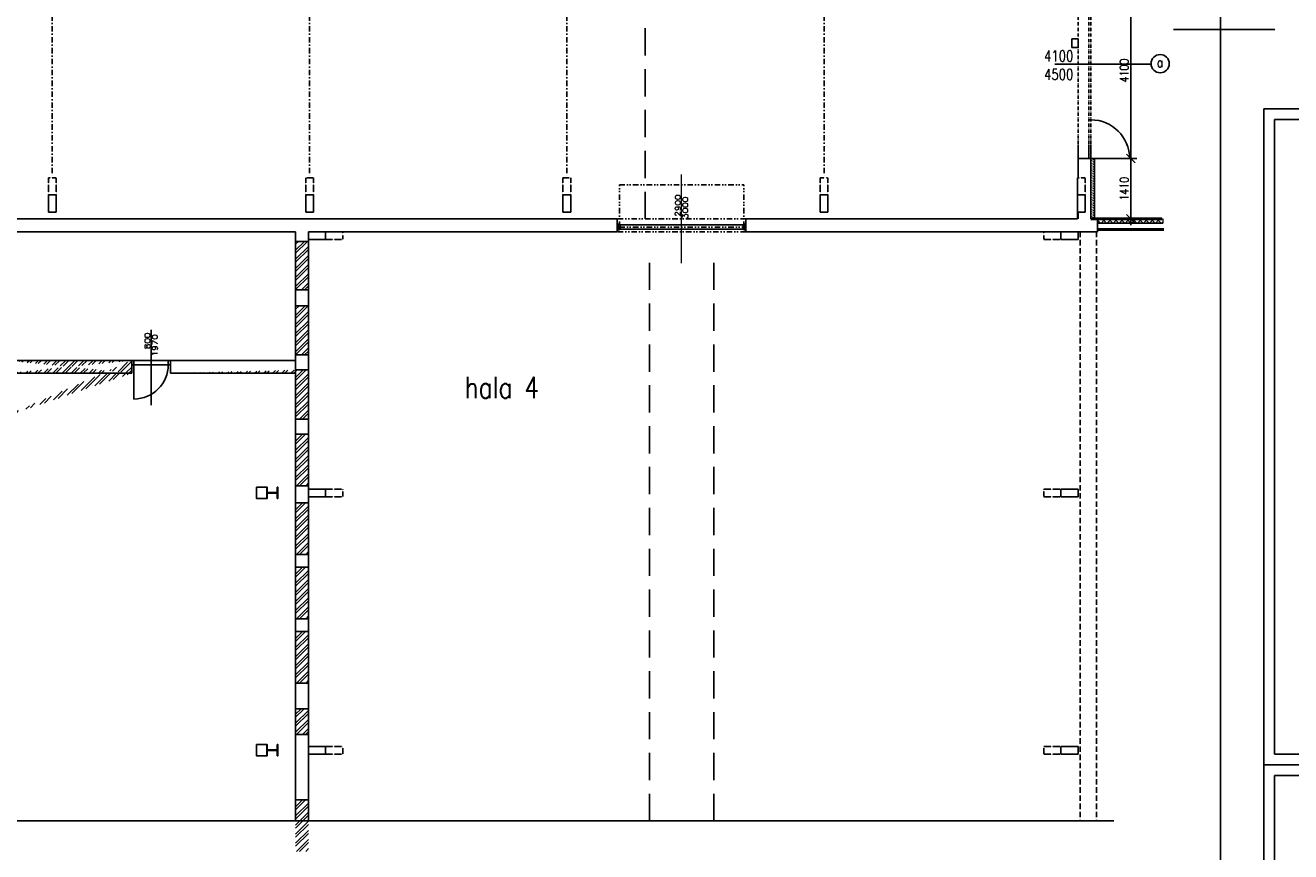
# Model space of a CAD drawing. Header units: millimetres. Extents: x -637441 to -130928, y -380379 to -53767.
# Tile 102 of 193: x -486828 to -457315, y -180043 to -160773. Entities that reach past the tile are written whole.
import ezdxf
from ezdxf.enums import TextEntityAlignment as Align

# ---------------------------------------------------------------- set-up
doc = ezdxf.new("R2010")
doc.units = ezdxf.units.MM
doc.header["$LTSCALE"] = 10
for name, pattern in [('ACAD_ISO03W100', [30, 12, -18]), ('ACAD_ISO12W100', [22, 12, -3, 0.5, -3, 0.5, -3]), ('DASHDOT', [25.4, 12.7, -6.35, 0, -6.35]), ('DASHED', [19.05, 12.7, -6.35]), ('DIVIDE', [31.75, 12.7, -6.35, 0, -6.35, 0, -6.35])]:
    doc.linetypes.add(name, pattern=pattern)
for name, color, linetype in [('CK_LEVEL_1', 7, 'Continuous'), ('CKDVERE_POPIS', 7, 'Continuous'), ('I', 3, 'Continuous'), ('Kóty', 7, 'Continuous'), ('Rozhraní materiálů', 7, 'Continuous'), ('SLABĚ', 7, 'Continuous'), ('STROJE_HALA_I', 7, 'Continuous'), ('STROJE_HALAIV', 7, 'Continuous'), ('Výplně otvorů', 7, 'Continuous'), ('ZDIVO', 6, 'Continuous')]:
    doc.layers.add(name, color=color, linetype=linetype)
for name, color, linetype, lineweight in [('CKDVERE_', 7, 'Continuous', 25), ('CKDVERE_OSY', 1, 'Continuous', 18), ('CKDVERE_PRAH', 7, 'Continuous', 25), ('CKDVERE_ZARUBNE_LISOVANE', 7, 'Continuous', 25), ('CKDVERE_ZARUBNE_RAM', 5, 'Continuous', 50), ('CKKOTY', 7, 'Continuous', 25), ('CKSTENY_NADROVINOU', 7, 'DIVIDE', 25), ('CKSTENY_REZ', 6, 'Continuous', 50), ('CKSTENY_SRAF', 1, 'Continuous', 18), ('CKSYMBOLY', 7, 'Continuous', 25), ('CKTEXTY_MALE', 7, 'Continuous', 25)]:
    doc.layers.add(name, color=color, linetype=linetype, lineweight=lineweight)
doc.styles.get("Standard").update_dxf_attribs({"font": 'simplex.shx', "width": 0.8})
doc.dimstyles.new('Kopie z cadkon', dxfattribs={"dimscale": 100, "dimtxt": 2.5, "dimasz": 2.5, "dimexe": 1.768, "dimexo": 5, "dimgap": 0.666, "dimtad": 1, "dimdec": 0, "dimrnd": 1, "dimdsep": 46, "dimtxsty": 'Standard', "dimblk1": 'OBLIQUE', "dimblk2": 'OBLIQUE', "dimsah": 1, "dimcen": 2, "dimdle": 1.8, "dimazin": 2, "dimtfac": 0.75, "dimtdec": 0, "dimtix": 1, "dimtmove": 2, "dimatfit": 3, "dimfxl": 1, "dimtolj": 1, "dimtzin": 0, "dimarcsym": 0})
pattern_1 = [(45, (-263098.08, -77143.3), (-106.06602, 106.06602), []), (45, (-263027.37, -77143.3), (-106.06602, 106.06602), [])]

# ---------------------------------------------------------------- blocks, each defined once
blk = doc.blocks.new('_OBLIQUE')
at = {"color": 0, "linetype": 'ByBlock'}
blk.add_line((-0.5, -0.5), (0.5, 0.5), dxfattribs=at)
blk = doc.blocks.new('*D1036')
at = {"layer": 'CKKOTY', "color": 0, "lineweight": -2}
for p, q in [((-461044, -159633), (-461044, -164021)), ((-461123, -159777), (-460902, -159777)), ((-461123, -163877), (-460902, -163877))]:
    blk.add_line(p, q, dxfattribs=at)
at = {"layer": 'DEFPOINTS', "color": 0}
for p in [(-461523, -159777), (-461523, -163877), (-461044, -163877)]:
    blk.add_point(p, dxfattribs=at)
at = {"layer": 'CKKOTY', "color": 0, "lineweight": -2, "xscale": 200, "yscale": 200, "zscale": 200}
for p, rotation in [((-461044, -159777), 90), ((-461044, -163877), 270)]:
    blk.add_blockref('_OBLIQUE', p, dxfattribs=dict(at, rotation=rotation))
at = {"layer": 'CKKOTY', "color": 0, "insert": (-461197, -161827), "char_height": 200, "attachment_point": 5, "rotation": 90}
blk.add_mtext('\\A1;4100', dxfattribs=at)
blk = doc.blocks.new('*D1037')
at = {"layer": 'CKKOTY', "color": 0, "lineweight": -2}
for p, q in [((-461044, -163733), (-461044, -165431)), ((-461123, -163877), (-460902, -163877)), ((-461123, -165287), (-460902, -165287))]:
    blk.add_line(p, q, dxfattribs=at)
at = {"layer": 'DEFPOINTS', "color": 0}
for p in [(-461523, -163877), (-461523, -165287), (-461044, -165287)]:
    blk.add_point(p, dxfattribs=at)
at = {"layer": 'CKKOTY', "color": 0, "lineweight": -2, "xscale": 200, "yscale": 200, "zscale": 200}
for p, rotation in [((-461044, -163877), 90), ((-461044, -165287), 270)]:
    blk.add_blockref('_OBLIQUE', p, dxfattribs=dict(at, rotation=rotation))
at = {"layer": 'CKKOTY', "color": 0, "insert": (-461197, -164582), "char_height": 200, "attachment_point": 5, "rotation": 90}
blk.add_mtext('\\A1;1410', dxfattribs=at)

msp = doc.modelspace()

# ---------------------------------------------------------------- hatches: boundary and pattern name
at = {"layer": 'CKSTENY_SRAF'}
h = msp.add_hatch(dxfattribs=at)
h.set_pattern_fill('ZEM_NASYPANA', color=256, scale=20, style=0)
h.set_pattern_definition([(45, (-359566.98, 0), (4e-15, 56.5685425), [20, -60]), (135, (-359524.555, 28.284), (-56.5685425, 4e-15), [20, -60])])
h.paths.add_polyline_path([(-461973.358, -163877.266), (-461893.358, -163877.266), (-461893.358, -165287.266), (-461973.358, -165287.266)])
h = msp.add_hatch(dxfattribs=at)
h.set_pattern_fill('ZDIVO-OBECNE', color=256, scale=50, style=0)
h.set_pattern_definition([(45, (-258833.48, -23418.15), (-106.06602, 106.06602), []), (45, (-258762.77, -23418.15), (-106.06602, 106.06602), [])])
h.paths.add_polyline_path([(-487568.221, -171382.136), (-487268.221, -171382.136), (-487268.221, -172882.136), (-487568.221, -172882.136)])
h.paths.add_polyline_path([(-487568.221, -174382.136), (-487268.221, -174382.136), (-487268.221, -175882.136), (-487568.221, -175882.136)])
h.paths.add_polyline_path([(-487568.221, -177382.136), (-487268.221, -177382.136), (-487268.221, -179882.136), (-487568.221, -179882.136)])
edge = h.paths.add_edge_path()
edge.add_line((-487268.221, -165587.266), (-487568.221, -165587.266))
edge.add_line((-487568.221, -165587.266), (-487568.221, -169882.136))
edge.add_line((-487268.221, -165587.266), (-487268.221, -168585.729))
edge.add_line((-487268.221, -168886.109), (-487268.221, -169882.136))
edge.add_line((-484343.32, -168585.932), (-487268.221, -168585.729))
edge.add_line((-484343.341, -168885.429), (-487268.221, -168886.109))
edge.add_line((-487568.221, -169882.136), (-487268.221, -169882.136))
edge.add_line((-484343.341, -168885.932), (-484343.32, -168585.932))
h = msp.add_hatch(dxfattribs=at)
h.set_pattern_fill('ZDIVO-OBECNE', color=256, scale=50, style=0)
h.set_pattern_definition(pattern_1)
h.paths.add_polyline_path([(-480523.358, -165810.136), (-480223.358, -165810.136), (-480223.358, -166940.136), (-480523.358, -166940.136)])
h = msp.add_hatch(dxfattribs=at)
h.set_pattern_fill('ZDIVO-OBECNE', color=256, scale=50, style=0)
h.set_pattern_definition([(45, (-263098.08, -78663.3), (-106.06602, 106.06602), []), (45, (-263027.37, -78663.3), (-106.06602, 106.06602), [])])
h.paths.add_polyline_path([(-480523.358, -167330.136), (-480223.358, -167330.136), (-480223.358, -168460.136), (-480523.358, -168460.136)])
h = msp.add_hatch(dxfattribs=at)
h.set_pattern_fill('ZDIVO-OBECNE', color=256, scale=50, style=0)
h.set_pattern_definition(pattern_1)
edge = h.paths.add_edge_path()
edge.add_line((-480523.358, -168586.198), (-483443.32, -168585.995))
edge.add_line((-483443.341, -168886.057), (-480523.358, -168886.057))
edge.add_line((-480523.358, -168810.136), (-480523.343, -168586.198))
edge.add_line((-480523.358, -168886.057), (-480523.358, -168810.136))
edge.add_line((-483443.341, -168885.995), (-483443.32, -168585.991))
h = msp.add_hatch(dxfattribs=at)
h.set_pattern_fill('ZDIVO-OBECNE', color=256, scale=50, style=0)
h.set_pattern_definition(pattern_1)
h.paths.add_polyline_path([(-480223.358, -168810.136), (-480523.358, -168810.136), (-480523.358, -169960.136), (-480223.358, -169960.136)])
h = msp.add_hatch(dxfattribs=at)
h.set_pattern_fill('ZDIVO-OBECNE', color=256, scale=50, style=0)
h.set_pattern_definition(pattern_1)
h.paths.add_polyline_path([(-480523.358, -170310.136), (-480223.358, -170310.136), (-480223.358, -171510.136), (-480523.358, -171510.136)])
h = msp.add_hatch(dxfattribs=at)
h.set_pattern_fill('ZDIVO-OBECNE', color=256, scale=50, style=0)
h.set_pattern_definition([(45, (-263098.08, -78743.3), (-106.06602, 106.06602), []), (45, (-263027.37, -78743.3), (-106.06602, 106.06602), [])])
h.paths.add_polyline_path([(-480523.358, -171910.136), (-480223.358, -171910.136), (-480223.358, -173110.136), (-480523.358, -173110.136)])
h = msp.add_hatch(dxfattribs=at)
h.set_pattern_fill('ZDIVO-OBECNE', color=256, scale=50, style=0)
h.set_pattern_definition([(45, (-263098.08, -80243.3), (-106.06602, 106.06602), []), (45, (-263027.37, -80243.3), (-106.06602, 106.06602), [])])
h.paths.add_polyline_path([(-480523.358, -173410.136), (-480223.358, -173410.136), (-480223.358, -174610.136), (-480523.358, -174610.136)])
h = msp.add_hatch(dxfattribs=at)
h.set_pattern_fill('ZDIVO-OBECNE', color=256, scale=50, style=0)
h.set_pattern_definition([(45, (-263098.08, -81743.3), (-106.06602, 106.06602), []), (45, (-263027.37, -81743.3), (-106.06602, 106.06602), [])])
h.paths.add_polyline_path([(-480523.358, -174910.136), (-480223.358, -174910.136), (-480223.358, -176110.136), (-480523.358, -176110.136)])
h = msp.add_hatch(dxfattribs=at)
h.set_pattern_fill('ZDIVO-OBECNE', color=256, scale=50, style=0)
h.set_pattern_definition(pattern_1)
h.paths.add_polyline_path([(-480523.358, -176708.767), (-480223.358, -176708.767), (-480223.358, -177308.767), (-480523.358, -177308.767)])
h = msp.add_hatch(dxfattribs=at)
h.set_pattern_fill('ZDIVO-OBECNE', color=256, scale=50, style=0)
h.set_pattern_definition([(45, (-263098.08, -85670.03), (-106.06602, 106.06602), []), (45, (-263027.37, -85670.03), (-106.06602, 106.06602), [])])
h.paths.add_polyline_path([(-480523.358, -178836.874), (-480223.358, -178836.874), (-480223.358, -180036.874), (-480523.358, -180036.874)])

# ---------------------------------------------------------------- linework, layer by layer
at = {"layer": 'CK_LEVEL_1', "color": 6, "linetype": 'Continuous'}
for p, q in [((-470023.358, -165287.266), (-462288.358, -165287.266)), ((-481113.894, -165587.266), (-480523.358, -165587.266)), ((-481113.894, -165587.266), (-480523.358, -165587.266)), ((-480523.358, -165587.266), (-480523.358, -179327.266)), ((-480223.358, -165587.266), (-479823.358, -165587.266)), ((-480223.358, -165587.266), (-479823.358, -165587.266)), ((-480223.358, -165587.266), (-480223.358, -179327.266)), ((-479823.358, -165587.266), (-479423.358, -165587.266)), ((-479823.358, -165587.266), (-479423.358, -165587.266)), ((-470023.358, -165587.266), (-462223.358, -165587.266)), ((-484343.32, -168585.932), (-487268.221, -168585.729)), ((-484343.341, -168885.932), (-484343.32, -168585.932)), ((-483443.341, -168885.995), (-483443.32, -168585.991)), ((-480523.358, -168586.198), (-483443.32, -168585.995)), ((-484343.341, -168885.429), (-487268.221, -168886.109)), ((-483443.341, -168886.057), (-480523.358, -168886.057))]:
    msp.add_line(p, q, dxfattribs=at)
at = {"layer": 'CK_LEVEL_1', "color": 7, "linetype": 'Continuous'}
for p, q in [((-483443.327, -168686.995), (-484343.327, -168686.932)), ((-483443.32, -168585.995), (-484343.32, -168585.932)), ((-484293.32, -168585.936), (-484293.382, -169486.936)), ((-483493.327, -168686.991), (-483493.32, -168585.991))]:
    msp.add_line(p, q, dxfattribs=at)
msp.add_arc((-484293.327, -168686.936), 800, 269.9960211, 359.9960211, dxfattribs=at)
at = {"layer": 'CKDVERE_', "linetype": 'DIVIDE'}
for p, q in [((-472973.358, -165477.266), (-472973.358, -164492.266)), ((-472973.358, -164492.266), (-470073.358, -164492.266)), ((-470073.358, -165477.266), (-470073.358, -164492.266)), ((-472973.358, -165477.266), (-470073.358, -165477.266))]:
    msp.add_line(p, q, dxfattribs=at)
at = {"layer": 'CKDVERE_OSY'}
msp.add_line((-471523.358, -166317.866), (-471523.358, -164253.333), dxfattribs=at)
at = {"layer": 'CKDVERE_PRAH'}
for p, q in [((-472973.358, -165427.266), (-470073.358, -165427.266)), ((-472973.358, -165527.266), (-470073.358, -165527.266))]:
    msp.add_line(p, q, dxfattribs=at)
at = {"layer": 'CKDVERE_ZARUBNE_LISOVANE', "linetype": 'DASHDOT'}
for p, q in [((-486198.358, -148087.266), (-486198.358, -164327.266)), ((-480198.358, -148087.266), (-480198.358, -164327.266)), ((-474198.358, -148087.266), (-474198.358, -164327.266)), ((-468198.358, -148087.266), (-468198.358, -164327.266))]:
    msp.add_line(p, q, dxfattribs=at)
at = {"layer": 'CKDVERE_ZARUBNE_RAM'}
for p, q in [((-472973.358, -165427.266), (-473023.358, -165427.266)), ((-473023.358, -165527.266), (-472973.358, -165527.266)), ((-472973.358, -165527.266), (-472973.358, -165427.266)), ((-470073.358, -165527.266), (-470073.358, -165427.266)), ((-470073.358, -165427.266), (-470023.358, -165427.266)), ((-470023.358, -165527.266), (-470073.358, -165527.266))]:
    msp.add_line(p, q, dxfattribs=at)
at = {"layer": 'CKKOTY', "color": 7}
msp.add_line((-457683.081, -160867.738), (-460051.559, -160867.738), dxfattribs=at)
msp.add_lwpolyline([(-542951.964, -131167.738), (-458951.964, -131167.738), (-458951.964, -190567.738), (-542951.964, -190567.738)], close=True, dxfattribs=at)
at = {"layer": 'CKSTENY_NADROVINOU'}
for p, q in [((-470023.358, -165287.266), (-473023.358, -165287.266)), ((-470023.358, -165587.266), (-473023.358, -165587.266))]:
    msp.add_line(p, q, dxfattribs=at)
at = {"layer": 'CKSTENY_REZ'}
msp.add_line((-461973.358, -165287.266), (-460323.358, -165287.266), dxfattribs=at)
at = {"layer": 'CKSTENY_REZ', "color": 7}
msp.add_line((-461823.358, -165537.266), (-460273.358, -165537.266), dxfattribs=at)
msp.add_line((-461823.358, -165537.266), (-460273.358, -165537.266), dxfattribs=at)
at = {"layer": 'CKSTENY_SRAF'}
for p, q in [((-461823.358, -165330.302), (-461780.323, -165287.266)), ((-461748.921, -165387.266), (-461823.358, -165312.829)), ((-461738.901, -165387.266), (-461638.901, -165287.266)), ((-461607.499, -165387.266), (-461707.499, -165287.266)), ((-461597.48, -165387.266), (-461497.48, -165287.266)), ((-461466.078, -165387.266), (-461566.078, -165287.266)), ((-461456.059, -165387.266), (-461356.059, -165287.266)), ((-461324.657, -165387.266), (-461424.657, -165287.266)), ((-461314.637, -165387.266), (-461214.637, -165287.266)), ((-461183.235, -165387.266), (-461283.235, -165287.266)), ((-461173.216, -165387.266), (-461073.216, -165287.266)), ((-461041.814, -165387.266), (-461141.814, -165287.266)), ((-461031.795, -165387.266), (-460931.795, -165287.266)), ((-460900.393, -165387.266), (-461000.393, -165287.266)), ((-460890.373, -165387.266), (-460790.373, -165287.266)), ((-460758.971, -165387.266), (-460858.971, -165287.266)), ((-460748.952, -165387.266), (-460648.952, -165287.266)), ((-460617.55, -165387.266), (-460717.55, -165287.266)), ((-460607.53, -165387.266), (-460507.53, -165287.266)), ((-460476.129, -165387.266), (-460576.129, -165287.266)), ((-460466.109, -165387.266), (-460366.109, -165287.266)), ((-460334.707, -165387.266), (-460434.707, -165287.266)), ((-460324.688, -165387.266), (-460298.358, -165360.937))]:
    msp.add_line(p, q, dxfattribs=at)
at = {"layer": 'CKSTENY_SRAF', "color": 6}
for points in [[(-461973.358, -163877.266), (-461893.358, -163877.266), (-461893.358, -165287.266), (-461973.358, -165287.266)], [(-461823.358, -165287.266), (-460298.358, -165287.266), (-460298.358, -165387.266), (-461823.358, -165387.266)]]:
    msp.add_lwpolyline(points, close=True, dxfattribs=at)
at = {"layer": 'CKSTENY_SRAF'}
msp.add_lwpolyline([(-461973.358, -163877.266), (-461893.358, -163877.266), (-461893.358, -165287.266), (-461973.358, -165287.266)], close=True, dxfattribs=at)
at = {"layer": 'CKSYMBOLY', "color": 7}
msp.add_lwpolyline([(-461440.719, -179327.266), (-492327.777, -179327.266), (-492365.277, -179252.266), (-492440.277, -179402.266), (-492477.777, -179327.266), (-522877.777, -179327.266)], dxfattribs=at)
at = {"layer": 'CKTEXTY_MALE', "color": 6}
msp.add_line((-460298.358, -165387.266), (-461823.358, -165387.266), dxfattribs=at)
at = {"layer": 'CKTEXTY_MALE', "color": 0}
for points in [[(-457941.931, -162716.569), (-446941.931, -162716.569), (-446941.931, -178016.569), (-457941.931, -178016.569)], [(-457691.931, -162966.569), (-447191.931, -162966.569), (-447191.931, -177766.569), (-457691.931, -177766.569)], [(-457941.931, -178016.569), (-446941.931, -178016.569), (-446941.931, -193316.569), (-457941.931, -193316.569)], [(-457691.931, -178266.569), (-447191.931, -178266.569), (-447191.931, -193066.569), (-457691.931, -193066.569)]]:
    msp.add_lwpolyline(points, close=True, dxfattribs=at)
at = {"layer": 'CKTEXTY_MALE'}
msp.add_circle((-460358.653, -161667.501), 212.778, dxfattribs=at)
at = {"layer": 'I'}
for points in [[(-481198.358, -171545.488), (-481198.358, -171805.488), (-481184.358, -171805.488), (-481184.358, -171682.488), (-481068.358, -171682.488)], [(-481198.358, -171805.488), (-481198.358, -171545.488), (-481184.358, -171545.488), (-481184.358, -171668.488), (-481068.358, -171668.488)], [(-480938.358, -171545.488), (-480938.358, -171805.488), (-480952.358, -171805.488), (-480952.358, -171682.488), (-481068.358, -171682.488)], [(-480938.358, -171805.488), (-480938.358, -171545.488), (-480952.358, -171545.488), (-480952.358, -171668.488), (-481068.358, -171668.488)], [(-481198.358, -177545.488), (-481198.358, -177805.488), (-481184.358, -177805.488), (-481184.358, -177682.488), (-481068.358, -177682.488)], [(-481198.358, -177805.488), (-481198.358, -177545.488), (-481184.358, -177545.488), (-481184.358, -177668.488), (-481068.358, -177668.488)], [(-480938.358, -177545.488), (-480938.358, -177805.488), (-480952.358, -177805.488), (-480952.358, -177682.488), (-481068.358, -177682.488)], [(-480938.358, -177805.488), (-480938.358, -177545.488), (-480952.358, -177545.488), (-480952.358, -177668.488), (-481068.358, -177668.488)]]:
    msp.add_lwpolyline(points, dxfattribs=at)
at = {"layer": 'Kóty'}
msp.add_line((-462816.51, -161677.266), (-460563.385, -161677.266), dxfattribs=at)
at = {"layer": 'Kóty', "ltscale": 50}
msp.add_line((-483893.322, -169629.46), (-483893.365, -167876.337), dxfattribs=at)
at = {"layer": 'Rozhraní materiálů'}
msp.add_line((-480523.358, -170007.136), (-480523.358, -170310.136), dxfattribs=at)
at = {"layer": 'SLABĚ', "linetype": 'ACAD_ISO12W100', "ltscale": 0.6}
msp.add_line((-462273.358, -159777.266), (-462273.358, -163877.266), dxfattribs=at)
at = {"layer": 'SLABĚ'}
for p, q in [((-462423.358, -161087.266), (-462273.358, -161087.266)), ((-462423.358, -161087.266), (-462423.358, -161287.266)), ((-462273.358, -161087.266), (-462273.358, -161287.266)), ((-462423.358, -161287.266), (-462273.358, -161287.266)), ((-462273.358, -163559.64), (-462273.358, -163877.266)), ((-462273.358, -163559.64), (-462273.358, -163877.266)), ((-462023.358, -163559.64), (-462023.358, -163877.266)), ((-462023.358, -163559.64), (-462023.358, -163877.266)), ((-461973.358, -163559.64), (-461973.358, -163877.266)), ((-461973.358, -163559.64), (-461973.358, -163877.266)), ((-461973.358, -163877.266), (-461073.358, -163877.266)), ((-486288.358, -164727.266), (-486108.358, -164727.266)), ((-486288.358, -165127.266), (-486288.358, -164727.266)), ((-486108.358, -165127.266), (-486108.358, -164727.266)), ((-480288.358, -164727.266), (-480108.358, -164727.266)), ((-480288.358, -165127.266), (-480288.358, -164727.266)), ((-480288.358, -164727.266), (-480108.358, -164727.266)), ((-480288.358, -165127.266), (-480288.358, -164727.266)), ((-480288.358, -164727.266), (-480108.358, -164727.266)), ((-480288.358, -165127.266), (-480288.358, -164727.266)), ((-480108.358, -165127.266), (-480108.358, -164727.266)), ((-480108.358, -165127.266), (-480108.358, -164727.266)), ((-480108.358, -165127.266), (-480108.358, -164727.266)), ((-474288.358, -165127.266), (-474288.358, -164727.266)), ((-474288.358, -164727.266), (-474108.358, -164727.266)), ((-474288.358, -164727.266), (-474108.358, -164727.266)), ((-474288.358, -165127.266), (-474288.358, -164727.266)), ((-474288.358, -165127.266), (-474288.358, -164727.266)), ((-474288.358, -164727.266), (-474108.358, -164727.266)), ((-474108.358, -165127.266), (-474108.358, -164727.266)), ((-474108.358, -165127.266), (-474108.358, -164727.266)), ((-474108.358, -165127.266), (-474108.358, -164727.266)), ((-468288.358, -164727.266), (-468108.358, -164727.266)), ((-468288.358, -165127.266), (-468288.358, -164727.266)), ((-468288.358, -164727.266), (-468108.358, -164727.266)), ((-468288.358, -165127.266), (-468288.358, -164727.266)), ((-468288.358, -164727.266), (-468108.358, -164727.266)), ((-468288.358, -165127.266), (-468288.358, -164727.266)), ((-468108.358, -165127.266), (-468108.358, -164727.266)), ((-468108.358, -165127.266), (-468108.358, -164727.266)), ((-468108.358, -165127.266), (-468108.358, -164727.266)), ((-462288.358, -164727.266), (-462108.358, -164727.266)), ((-462108.358, -165127.266), (-462108.358, -164727.266)), ((-486288.358, -165127.266), (-486108.358, -165127.266)), ((-480288.358, -165127.266), (-480108.358, -165127.266)), ((-480288.358, -165127.266), (-480108.358, -165127.266)), ((-480288.358, -165127.266), (-480108.358, -165127.266)), ((-474288.358, -165127.266), (-474108.358, -165127.266)), ((-474288.358, -165127.266), (-474108.358, -165127.266)), ((-474288.358, -165127.266), (-474108.358, -165127.266)), ((-468288.358, -165127.266), (-468108.358, -165127.266)), ((-468288.358, -165127.266), (-468108.358, -165127.266)), ((-468288.358, -165127.266), (-468108.358, -165127.266)), ((-462288.358, -165127.266), (-462108.358, -165127.266)), ((-462288.358, -165127.266), (-462108.358, -165127.266)), ((-462288.358, -165127.266), (-462108.358, -165127.266)), ((-480523.358, -165790.136), (-480523.358, -166940.136)), ((-480223.358, -165767.266), (-479823.358, -165767.266)), ((-480223.358, -165767.266), (-479823.358, -165767.266)), ((-480223.358, -165790.136), (-480223.358, -166940.136)), ((-479823.358, -165587.266), (-479823.358, -165767.266)), ((-462673.358, -165587.266), (-462673.358, -165767.266)), ((-462273.358, -165767.266), (-462673.358, -165767.266)), ((-462273.358, -165767.266), (-462673.358, -165767.266)), ((-462273.358, -165587.266), (-462273.358, -165767.266)), ((-480523.358, -167310.136), (-480523.358, -168460.136)), ((-480223.358, -167310.136), (-480223.358, -168460.136)), ((-480523.358, -168810.136), (-480523.358, -169960.136)), ((-480223.358, -168810.136), (-480223.358, -169960.136)), ((-480623.358, -169960.136), (-480623.358, -169960.136)), ((-480223.358, -170207.136), (-480223.358, -170107.136)), ((-480523.358, -170310.136), (-480523.358, -171510.136)), ((-480223.358, -170307.136), (-480223.358, -171510.136)), ((-480223.358, -171587.266), (-479823.358, -171587.266)), ((-479823.358, -171587.266), (-479823.358, -171767.266)), ((-462273.358, -171587.266), (-462673.358, -171587.266)), ((-462673.358, -171587.266), (-462673.358, -171767.266)), ((-462273.358, -171587.266), (-462273.358, -171767.266)), ((-480523.358, -171910.136), (-480523.358, -173110.136)), ((-480223.358, -171767.266), (-479823.358, -171767.266)), ((-480223.358, -171910.136), (-480223.358, -173110.136)), ((-462273.358, -171767.266), (-462673.358, -171767.266)), ((-480523.358, -173410.136), (-480523.358, -174610.136)), ((-480223.358, -173410.136), (-480223.358, -174610.136)), ((-480523.358, -174910.136), (-480523.358, -176110.136)), ((-480223.358, -174910.136), (-480223.358, -176110.136)), ((-480523.358, -176708.767), (-480523.358, -177308.767)), ((-480223.358, -176708.767), (-480223.358, -177308.767)), ((-480223.358, -177587.266), (-479823.358, -177587.266)), ((-479823.358, -177587.266), (-479823.358, -177767.266)), ((-462273.358, -177587.266), (-462673.358, -177587.266)), ((-462673.358, -177587.266), (-462673.358, -177767.266)), ((-462273.358, -177587.266), (-462273.358, -177767.266)), ((-480223.358, -177767.266), (-479823.358, -177767.266)), ((-462273.358, -177767.266), (-462673.358, -177767.266)), ((-480523.358, -178836.874), (-480523.358, -179327.266)), ((-480223.358, -178837.266), (-480223.358, -178640.864)), ((-480223.358, -178837.266), (-480223.358, -179327.266))]:
    msp.add_line(p, q, dxfattribs=at)
at = {"layer": 'SLABĚ', "linetype": 'ACAD_ISO03W100', "ltscale": 0.05}
for p, q in [((-486288.358, -164327.266), (-486108.358, -164327.266)), ((-486288.358, -164727.266), (-486288.358, -164327.266)), ((-486108.358, -164727.266), (-486108.358, -164327.266)), ((-480288.358, -164327.266), (-480108.358, -164327.266)), ((-480288.358, -164727.266), (-480288.358, -164327.266)), ((-480288.358, -164727.266), (-480288.358, -164327.266)), ((-480288.358, -164327.266), (-480108.358, -164327.266)), ((-480288.358, -164327.266), (-480108.358, -164327.266)), ((-480288.358, -164727.266), (-480288.358, -164327.266)), ((-480108.358, -164727.266), (-480108.358, -164327.266)), ((-480108.358, -164727.266), (-480108.358, -164327.266)), ((-480108.358, -164727.266), (-480108.358, -164327.266)), ((-474288.358, -164327.266), (-474108.358, -164327.266)), ((-474288.358, -164727.266), (-474288.358, -164327.266)), ((-474288.358, -164727.266), (-474288.358, -164327.266)), ((-474288.358, -164327.266), (-474108.358, -164327.266)), ((-474288.358, -164327.266), (-474108.358, -164327.266)), ((-474288.358, -164727.266), (-474288.358, -164327.266)), ((-474108.358, -164727.266), (-474108.358, -164327.266)), ((-474108.358, -164727.266), (-474108.358, -164327.266)), ((-474108.358, -164727.266), (-474108.358, -164327.266)), ((-468288.358, -164327.266), (-468108.358, -164327.266)), ((-468288.358, -164727.266), (-468288.358, -164327.266)), ((-468288.358, -164727.266), (-468288.358, -164327.266)), ((-468288.358, -164327.266), (-468108.358, -164327.266)), ((-468288.358, -164327.266), (-468108.358, -164327.266)), ((-468288.358, -164727.266), (-468288.358, -164327.266)), ((-468108.358, -164727.266), (-468108.358, -164327.266)), ((-468108.358, -164727.266), (-468108.358, -164327.266)), ((-468108.358, -164727.266), (-468108.358, -164327.266)), ((-462288.358, -164327.266), (-462108.358, -164327.266)), ((-462108.358, -164727.266), (-462108.358, -164327.266)), ((-479823.358, -165767.266), (-479423.358, -165767.266)), ((-479823.358, -165767.266), (-479423.358, -165767.266)), ((-479423.358, -165587.266), (-479423.358, -165767.266)), ((-479423.358, -165587.266), (-479423.358, -165767.266)), ((-463073.358, -165587.266), (-463073.358, -165767.266)), ((-463073.358, -165587.266), (-463073.358, -165767.266)), ((-462673.358, -165767.266), (-463073.358, -165767.266)), ((-462673.358, -165767.266), (-463073.358, -165767.266)), ((-479823.358, -171587.266), (-479423.358, -171587.266)), ((-479423.358, -171587.266), (-479423.358, -171767.266)), ((-463073.358, -171587.266), (-463073.358, -171767.266)), ((-462673.358, -171587.266), (-463073.358, -171587.266)), ((-479823.358, -171767.266), (-479423.358, -171767.266)), ((-462673.358, -171767.266), (-463073.358, -171767.266)), ((-479823.358, -177587.266), (-479423.358, -177587.266)), ((-479423.358, -177587.266), (-479423.358, -177767.266)), ((-463073.358, -177587.266), (-463073.358, -177767.266)), ((-462673.358, -177587.266), (-463073.358, -177587.266)), ((-479823.358, -177767.266), (-479423.358, -177767.266)), ((-462673.358, -177767.266), (-463073.358, -177767.266))]:
    msp.add_line(p, q, dxfattribs=at)
at = {"layer": 'SLABĚ'}
for points in [[(-481438.358, -171545.488), (-481198.358, -171545.488), (-481198.358, -171805.488), (-481438.358, -171805.488)], [(-481438.358, -177545.488), (-481198.358, -177545.488), (-481198.358, -177805.488), (-481438.358, -177805.488)]]:
    msp.add_lwpolyline(points, close=True, dxfattribs=at)
at = {"layer": 'STROJE_HALA_I', "color": 7, "linetype": 'DASHED', "ltscale": 5}
msp.add_line((-472373.358, -165287.266), (-472373.358, -147127.266), dxfattribs=at)
at = {"layer": 'STROJE_HALAIV', "color": 7, "linetype": 'DASHED', "ltscale": 5}
for p, q in [((-472273.358, -179327.266), (-472273.358, -165997.502)), ((-470773.358, -179327.266), (-470773.358, -166088.728))]:
    msp.add_line(p, q, dxfattribs=at)
at = {"layer": 'Výplně otvorů', "linetype": 'ACAD_ISO12W100', "lineweight": -3, "ltscale": 0.6}
for p, q in [((-462023.358, -159777.266), (-462023.358, -163877.266)), ((-461973.358, -159777.266), (-461973.358, -163877.266))]:
    msp.add_line(p, q, dxfattribs=at)
at = {"layer": 'Výplně otvorů'}
for p, q in [((-461973.358, -162977.266), (-462023.34, -162978.605)), ((-461973.358, -163877.266), (-461073.358, -163877.266))]:
    msp.add_line(p, q, dxfattribs=at)
msp.add_arc((-461973.358, -163877.266), 900, 0, 90, dxfattribs=at)
at = {"layer": 'ZDIVO'}
for p, q in [((-462273.358, -163877.266), (-461973.358, -163877.266)), ((-462273.358, -163877.266), (-462273.358, -164327.266)), ((-462273.358, -163877.266), (-461973.358, -163877.266)), ((-462273.358, -163877.266), (-462273.358, -164327.266)), ((-462273.358, -163877.266), (-462273.358, -164327.266)), ((-462273.358, -163877.266), (-461973.358, -163877.266)), ((-461973.358, -163877.266), (-461973.358, -165287.266)), ((-461973.358, -163877.266), (-461973.358, -165287.266)), ((-461973.358, -163877.266), (-461973.358, -165287.266)), ((-461893.358, -163877.266), (-461893.358, -165287.266)), ((-462288.358, -164727.266), (-462288.358, -164327.266)), ((-462288.358, -164727.266), (-462288.358, -164327.266)), ((-462288.358, -164727.266), (-462288.358, -164327.266)), ((-462288.358, -164727.266), (-462108.358, -164727.266)), ((-462288.358, -165287.266), (-462288.358, -164727.266)), ((-462288.358, -164727.266), (-462108.358, -164727.266)), ((-462288.358, -165127.266), (-462288.358, -164727.266)), ((-462288.358, -165127.266), (-462288.358, -164727.266)), ((-462273.358, -165127.266), (-462273.358, -165287.266)), ((-462273.358, -165127.266), (-462273.358, -165287.266)), ((-462273.358, -165127.266), (-462273.358, -165287.266)), ((-487568.221, -165287.266), (-476789.593, -165287.266)), ((-481113.894, -165287.266), (-476789.593, -165287.266)), ((-476789.593, -165287.266), (-473023.358, -165287.266)), ((-476789.593, -165287.266), (-473023.358, -165287.266)), ((-473023.358, -165287.266), (-473023.358, -165587.266)), ((-470023.358, -165287.266), (-470023.358, -165587.266)), ((-461823.358, -165587.266), (-461823.358, -165287.266)), ((-487268.221, -165587.266), (-480523.358, -165587.266)), ((-481113.894, -165587.266), (-480523.358, -165587.266)), ((-481113.894, -165587.266), (-480523.358, -165587.266)), ((-480523.358, -165587.266), (-480523.358, -165790.136)), ((-480523.358, -165587.266), (-480523.358, -165810.136)), ((-480223.358, -165587.266), (-473023.358, -165587.266)), ((-480223.358, -165587.266), (-480223.358, -165790.136)), ((-480223.358, -165587.266), (-480223.358, -165767.266)), ((-480223.358, -165587.266), (-479823.358, -165587.266)), ((-480223.358, -165587.266), (-480223.358, -165810.136)), ((-480223.358, -165587.266), (-480223.358, -165767.266)), ((-480223.358, -165587.266), (-479823.358, -165587.266)), ((-479823.358, -165587.266), (-479823.358, -165767.266)), ((-479823.358, -165587.266), (-479423.358, -165587.266)), ((-479823.358, -165587.266), (-479423.358, -165587.266)), ((-470023.358, -165587.266), (-461823.358, -165587.266)), ((-462673.358, -165587.266), (-462673.358, -165767.266)), ((-462273.358, -165587.266), (-462273.358, -165767.266)), ((-462273.358, -165587.266), (-462273.358, -165767.266)), ((-462273.358, -165587.266), (-462273.358, -165767.266)), ((-480523.358, -166940.136), (-480523.358, -167310.136)), ((-480223.358, -166940.136), (-480223.358, -167310.136)), ((-480523.358, -168460.136), (-480523.358, -168810.136)), ((-480223.358, -168460.136), (-480223.358, -168810.136)), ((-480523.358, -169960.136), (-480523.358, -170007.136)), ((-480223.358, -169960.136), (-480223.358, -170107.136)), ((-480223.358, -170207.136), (-480223.358, -170307.136)), ((-480523.358, -171510.136), (-480523.358, -171910.136)), ((-480223.358, -171510.136), (-480223.358, -171627.266)), ((-480223.358, -171587.266), (-480223.358, -171767.266)), ((-480223.358, -171727.266), (-480223.358, -171910.136)), ((-480523.358, -173110.136), (-480523.358, -173410.136)), ((-480223.358, -173110.136), (-480223.358, -173410.136)), ((-480523.358, -174610.136), (-480523.358, -174910.136)), ((-480223.358, -174610.136), (-480223.358, -174910.136)), ((-480523.358, -176110.136), (-480523.358, -176708.767)), ((-480223.358, -176110.136), (-480223.358, -176237.266)), ((-480223.358, -176337.266), (-480223.358, -176708.767)), ((-480523.358, -177308.767), (-480523.358, -178836.874)), ((-480223.358, -177308.767), (-480223.358, -178337.266)), ((-480223.358, -177587.266), (-480223.358, -177767.266))]:
    msp.add_line(p, q, dxfattribs=at)
at = {"layer": 'ZDIVO', "color": 7}
for p, q in [((-480523.358, -165810.136), (-480223.358, -165810.136)), ((-480523.358, -166940.136), (-480223.358, -166940.136)), ((-480523.358, -167310.136), (-480223.358, -167310.136)), ((-480523.358, -168460.136), (-480223.358, -168460.136)), ((-480523.358, -168810.136), (-480223.358, -168810.136)), ((-480523.358, -169960.136), (-480223.358, -169960.136)), ((-480523.358, -170307.136), (-480223.358, -170307.136)), ((-480523.358, -171510.136), (-480223.358, -171510.136)), ((-480523.358, -171910.136), (-480223.358, -171910.136)), ((-480523.358, -173110.136), (-480223.358, -173110.136)), ((-480309.837, -173110.136), (-480223.358, -173110.136)), ((-480523.358, -173410.136), (-480223.358, -173410.136)), ((-480523.358, -174610.136), (-480223.358, -174610.136)), ((-480523.358, -174910.136), (-480223.358, -174910.136)), ((-480523.358, -176110.136), (-480223.358, -176110.136)), ((-480523.358, -176708.767), (-480223.358, -176708.767)), ((-480523.358, -177308.767), (-480223.358, -177308.767)), ((-480523.358, -178836.874), (-480223.358, -178836.874))]:
    msp.add_line(p, q, dxfattribs=at)
at = {"layer": 'ZDIVO', "color": 7, "linetype": 'DASHED'}
for p, q in [((-462223.358, -165587.266), (-462223.358, -179327.266)), ((-461843.358, -165587.266), (-461843.358, -179327.266))]:
    msp.add_line(p, q, dxfattribs=at)

# ---------------------------------------------------------------- texts
at = {"layer": 'CKDVERE_POPIS', "width": 1.2}
for s, p in [(' 2900', (-471548.358, -165027.266)), ('  800', (-483918.365, -168233.823))]:
    msp.add_text(s, height=125, rotation=90, dxfattribs=at).set_placement(p, align=Align.CENTER)
for s, p in [('3000', (-471498.358, -165027.266)), ('1970', (-483868.365, -168233.823))]:
    msp.add_text(s, height=125, rotation=90, dxfattribs=at).set_placement(p, align=Align.TOP_CENTER)
at = {"layer": 'CKTEXTY_MALE', "width": 0.8}
for s, height, p in [('4100', 250, (-463068.944, -161613.406)), ('a', 225, (-460433.219, -161748.898)), ('4500', 250, (-463068.944, -162041.977))]:
    msp.add_text(s, height=height, dxfattribs=at).set_placement(p)
at = {"layer": 'CKTEXTY_MALE', "color": 6, "width": 0.8}
msp.add_text('hala 4', height=500, dxfattribs=at).set_placement((-476582.536, -169466.323))

# ---------------------------------------------------------------- dimensions: what is measured, and where the dimension line sits
at = {"layer": 'CKKOTY'}
for base, p1, p2, picture, middle in [((-461043.56, -163877.266), (-461523.358, -159777.266), (-461523.358, -163877.266), '*D1036', (-461196.84, -161827.266)), ((-461043.56, -165287.266), (-461523.358, -163877.266), (-461523.358, -165287.266), '*D1037', (-461196.84, -164582.266))]:
    dim = msp.add_linear_dim(base=base, p1=p1, p2=p2, angle=90, dimstyle='Kopie z cadkon', override={"dimscale": 80}, dxfattribs=at)
    dim.commit()
    dim.dimension.update_dxf_attribs({"geometry": picture, "text_midpoint": middle})

doc.saveas('drawing.dxf')
